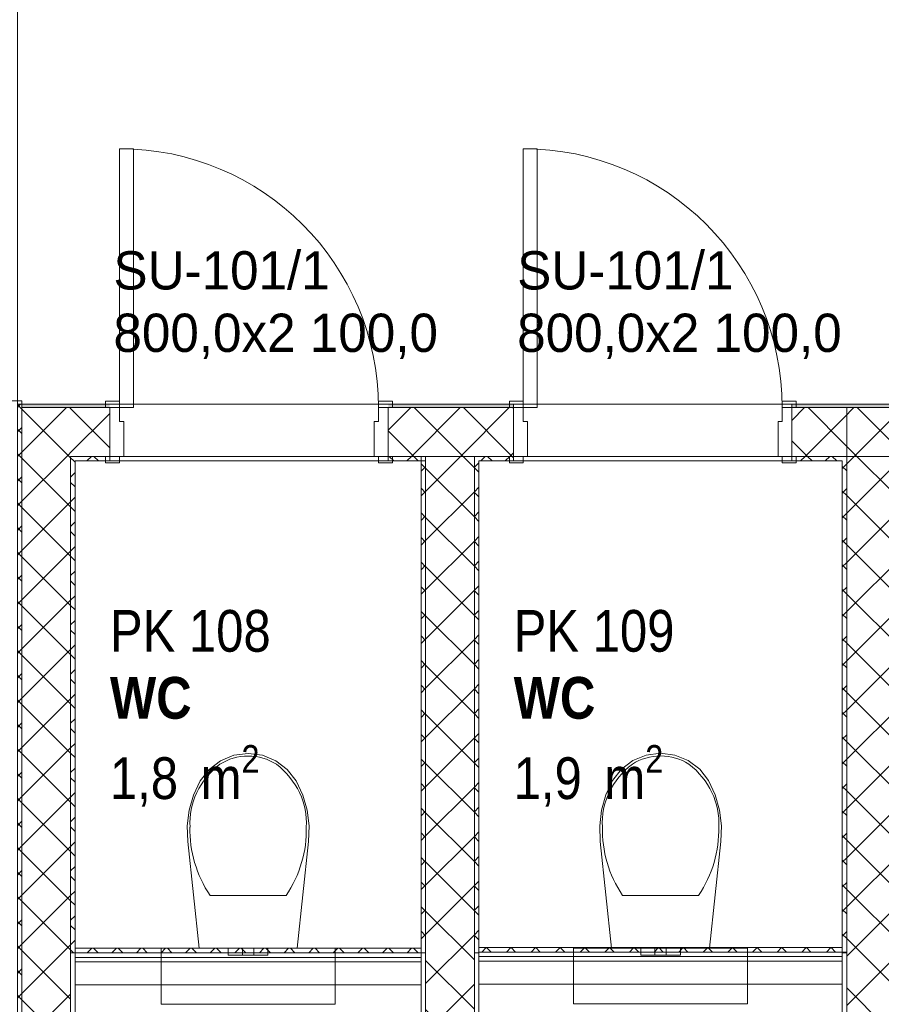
# Model space of a CAD drawing. Header units: millimetres. Extents: x 74467 to 235410, y -65 to 114857.
# Tile 183 of 256: x 123746 to 126222, y 68002 to 70831. Entities that reach past the tile are written whole.
import ezdxf
from ezdxf.enums import TextEntityAlignment as Align

# ---------------------------------------------------------------- set-up
doc = ezdxf.new("R2010")
doc.units = ezdxf.units.MM
doc.header["$MEASUREMENT"] = 0
doc.linetypes.add('Wipeout_Contour', pattern=[1000, 0, -1000])
for name, color, linetype in [('1235 Vahelaed.AR', 7, 'Continuous'), ('1311 Siseseinad.AR', 7, 'Continuous'), ('1326 Seinapinnad.SA', 7, 'Continuous'), ('1336 Sanitaartehnika.SA', 7, 'Continuous'), ('9350 Netopind.AR', 7, 'Continuous'), ('Ruumi tekst', 7, 'Continuous'), ('Uks', 7, 'Continuous'), ('Ukse tähis', 7, 'Continuous')]:
    doc.layers.add(name, color=color, linetype=linetype)
doc.styles.add('GENERATED_STYLE_2', font='txt', dxfattribs={"width": 0.84})
doc.styles.add('GENERATED_STYLE_4', font='txt', dxfattribs={"width": 0.84})
pattern_1 = [(45, (0, 0), (-70.71068, 70.71068), []), (135, (0, 0), (70.71068, 70.71068), [])]
pattern_2 = [(225, (0, 0), (-35.355339, 35.355339), []), (315, (0, 0), (35.355339, 35.355339), [])]
pattern_3 = [(0, (0, 0), (0, 75), [0, -75])]
pattern_4 = [(135, (0, 0), (35.355339, 35.355339), []), (225, (0, 0), (-35.355339, 35.355339), [])]
pattern_5 = [(315, (0, 0), (35.355339, 35.355339), []), (45, (0, 0), (-35.355339, 35.355339), [])]

# ---------------------------------------------------------------- blocks, each defined once
blk = doc.blocks.new('Slab_3_1', base_point=(121939.6, 71235.9))
at = {"color": 254, "linetype": 'Wipeout_Contour', "lineweight": 0, "ltscale": 852887.361332}
blk.add_wipeout([(121939.6, 71235.9), (121462.1, 67838), (123892.6, 67793.4), (123892.6, 69575.9), (126312.6, 69575.9), (126312.6, 71235.9)], dxfattribs=at).dxf.layer = '1235 Vahelaed.AR'
at = {"layer": '1235 Vahelaed.AR', "color": 7, "linetype": 'Continuous', "lineweight": 13, "flags": 128}
blk.add_lwpolyline([(121939.6, 71235.9), (121462.1, 67838), (123892.6, 67793.4), (123892.6, 69575.9), (126312.6, 69575.9)], dxfattribs=at)
blk = doc.blocks.new('Slab_14_1', base_point=(123892.6, 69575.9))
at = {"color": 254, "linetype": 'Wipeout_Contour', "lineweight": 0, "ltscale": 570591.622445}
blk.add_wipeout([(123892.6, 69575.9), (123892.6, 67838), (126122.6, 67838), (126122.6, 69575.9)], dxfattribs=at).dxf.layer = '1235 Vahelaed.AR'
at = {"layer": '1235 Vahelaed.AR', "color": 7, "linetype": 'Continuous', "lineweight": 13, "flags": 128}
blk.add_lwpolyline([(123892.6, 69575.9), (123892.6, 67838), (126122.6, 67838), (126122.6, 69575.9)], close=True, dxfattribs=at)
blk = doc.blocks.new('Liikumisruum_RG 103_3_1', base_point=(96460.4, 94557))
at = {"layer": '9350 Netopind.AR', "color": 7, "linetype": 'Continuous', "lineweight": 13, "flags": 128}
blk.add_lwpolyline([(129702.6, 93185.9), (129702.6, 71235.9), (123739.6, 71235.9), (123739.6, 69725.9), (129705.6, 69725.9), (129705.6, 67676.8), (132092.6, 67651.1), (132092.6, 69545.9), (131292.6, 69545.9), (131292.6, 72785.9), (132092.6, 72785.9), (132092.6, 78875.9), (131292.6, 78875.9), (131292.6, 81535.9), (132092.6, 81535.9), (132092.6, 85125.9), (131292.6, 85125.9), (131292.6, 87785.9), (132092.6, 87785.9), (132092.6, 89925.9), (131292.6, 89925.9), (131292.6, 93195.9)], dxfattribs=at)
blk = doc.blocks.new('WC_PK 108_34_1', base_point=(123905.6, 69171.7))
at = {"layer": '9350 Netopind.AR', "color": 7, "linetype": 'Continuous', "lineweight": 13, "flags": 128}
blk.add_lwpolyline([(123905.6, 67784.1), (124899.6, 67762.1), (124899.6, 69562.9), (123905.6, 69562.9)], close=True, dxfattribs=at)
at = {"layer": 'Ruumi tekst', "color": 7, "lineweight": 13, "char_height": 120, "attachment_point": 1}
for s, insert, style in [('\\A1;{\\pql;\\pt0,4600;\\fArial|b0|i0|c0|p34;PK 108\\fArial|b0|i0|c0|p34;\\A1{\\H.66x;\\S^  ;}\\fArial|b0|i0|c0|p34;\\fArial|b0|i0|c0|p34;\\A1{\\H.66x;\\S^  ;}}', (124005.6, 69134.6), 'GENERATED_STYLE_4'), ('\\A1;{\\pql;\\pt0,500;\\fArial|b1|i0|c0|p34;WC\\fArial|b1|i0|c0|p34;\\A1{\\H.66x;\\S^  ;}\\fArial|b1|i0|c0|p34;\\fArial|b1|i0|c0|p34;\\A1{\\H.66x;\\S^  ;}}', (124005.6, 68942.1), 'GENERATED_STYLE_2'), ('\\A1;{\\pql;\\pt0,4600;\\fArial|b0|i0|c0|p34;1,8\\fArial|b0|i0|c0|p34;\\A1{\\H.66x;\\S^  ;}\\fArial|b0|i0|c0|p34; m\\fArial|b0|i0|c0|p34;\\A1{\\H.66x;\\S2^  ;}}', (124005.6, 68746.4), 'GENERATED_STYLE_4')]:
    blk.add_mtext(s, dxfattribs=dict(at, insert=insert, style=style))
blk = doc.blocks.new('WC_PK 109_36_1', base_point=(125065.6, 69171.7))
at = {"layer": '9350 Netopind.AR', "color": 7, "linetype": 'Continuous', "lineweight": 13, "flags": 128}
blk.add_lwpolyline([(125065.6, 67758.4), (126109.6, 67735.4), (126109.6, 69562.9), (125065.6, 69562.9)], close=True, dxfattribs=at)
at = {"layer": 'Ruumi tekst', "color": 7, "lineweight": 13, "char_height": 120, "attachment_point": 1}
for s, insert, style in [('\\A1;{\\pql;\\pt0,4600;\\fArial|b0|i0|c0|p34;PK 109\\fArial|b0|i0|c0|p34;\\A1{\\H.66x;\\S^  ;}\\fArial|b0|i0|c0|p34;\\fArial|b0|i0|c0|p34;\\A1{\\H.66x;\\S^  ;}}', (125165.6, 69134.6), 'GENERATED_STYLE_4'), ('\\A1;{\\pql;\\pt0,500;\\fArial|b1|i0|c0|p34;WC\\fArial|b1|i0|c0|p34;\\A1{\\H.66x;\\S^  ;}\\fArial|b1|i0|c0|p34;\\fArial|b1|i0|c0|p34;\\A1{\\H.66x;\\S^  ;}}', (125165.6, 68942.1), 'GENERATED_STYLE_2'), ('\\A1;{\\pql;\\pt0,4600;\\fArial|b0|i0|c0|p34;1,9\\fArial|b0|i0|c0|p34;\\A1{\\H.66x;\\S^  ;}\\fArial|b0|i0|c0|p34; m\\fArial|b0|i0|c0|p34;\\A1{\\H.66x;\\S2^  ;}}', (125165.6, 68746.4), 'GENERATED_STYLE_4')]:
    blk.add_mtext(s, dxfattribs=dict(at, insert=insert, style=style))
blk = doc.blocks.new('Opening_14_1')
at = {"layer": '1311 Siseseinad.AR', "color": 7, "linetype": 'Continuous', "lineweight": 13, "flags": 128}
for points in [[(125965.1, 69725.9), (125165.1, 69725.9)], [(125165.1, 69715.9), (125165.1, 69575.9)], [(125965.1, 69575.9), (125965.1, 69715.9)], [(125165.1, 69562.9), (125965.1, 69562.9)]]:
    blk.add_lwpolyline(points, dxfattribs=at)
at = {"layer": '1311 Siseseinad.AR', "color": 7, "linetype": 'Continuous', "lineweight": 15, "flags": 128}
for points in [[(125165.1, 69725.9), (125165.1, 69715.9)], [(125965.1, 69715.9), (125965.1, 69725.9)], [(125165.1, 69575.9), (125165.1, 69562.9)], [(125965.1, 69562.9), (125965.1, 69575.9)]]:
    blk.add_lwpolyline(points, dxfattribs=at)
blk = doc.blocks.new('Opening_24_1')
at = {"layer": '1311 Siseseinad.AR', "color": 7, "linetype": 'Continuous', "lineweight": 13, "flags": 128}
for points in [[(124005.1, 69715.9), (124005.1, 69575.9)], [(124805.1, 69575.9), (124805.1, 69715.9)], [(124005.1, 69562.9), (124805.1, 69562.9)]]:
    blk.add_lwpolyline(points, dxfattribs=at)
at = {"layer": '1311 Siseseinad.AR', "color": 7, "linetype": 'Continuous', "lineweight": 15, "flags": 128}
for points in [[(124005.1, 69575.9), (124005.1, 69562.9)], [(124805.1, 69562.9), (124805.1, 69575.9)]]:
    blk.add_lwpolyline(points, dxfattribs=at)
blk = doc.blocks.new('Door 24_4')
at = {"layer": 'Uks', "color": 7, "linetype": 'Continuous', "lineweight": 13}
for p, q in [((332, 0), (332, 744)), ((332, 744), (372, 744)), ((372, 744), (372, 0)), ((-372, 19), (-412, 19)), ((-412, 19), (-412, 0)), ((-412, 0), (-372, 0)), ((-400, -140), (-400, 0)), ((-400, -140), (-400, 0)), ((-372, 0), (-372, 19)), ((372, 0), (332, 0)), ((412, 19), (372, 19)), ((372, 19), (372, 0)), ((372, 0), (412, 0)), ((400, -140), (400, 0)), ((400, -140), (400, 0)), ((412, 0), (412, 19)), ((-372, -140), (-412, -140)), ((-412, -140), (-412, -159)), ((-372, -159), (-372, -140)), ((412, -140), (372, -140)), ((372, -140), (372, -159)), ((412, -159), (412, -140)), ((-412, -159), (-372, -159)), ((372, -159), (412, -159))]:
    blk.add_line(p, q, dxfattribs=at)
at = {"layer": 'Uks', "color": 7, "linetype": 'Continuous', "lineweight": 15}
for p, q in [((-400, 0), (-412, 0)), ((-400, 0), (-412, 0)), ((-372, 0), (-400, 0)), ((-400, 0), (-400, -140)), ((-372, -40), (-372, 0)), ((400, 0), (372, 0)), ((372, 0), (372, -40)), ((400, -140), (400, 0)), ((400, 0), (412, 0)), ((400, 0), (412, 0)), ((-360, -40), (-372, -40)), ((-360, -140), (-360, -40)), ((372, -40), (360, -40)), ((360, -40), (360, -140)), ((-400, -140), (-412, -140)), ((-400, -140), (-412, -140)), ((-400, -140), (-360, -140)), ((360, -140), (400, -140)), ((400, -140), (412, -140)), ((400, -140), (412, -140))]:
    blk.add_line(p, q, dxfattribs=at)
at = {"layer": 'Uks', "color": 7, "linetype": 'Continuous', "lineweight": 13}
blk.add_arc((372, 0), 744, 90, 180, dxfattribs=at)
blk = doc.blocks.new('Door Stamp 24')
at = {"layer": 'Ukse tähis', "color": 7, "lineweight": 13, "style": 'GENERATED_STYLE_2'}
for tag, p in [('AC_WIDO_ID', (-460.3, -326.6)), ('AC_TextStyle_4', (-460.3, -506))]:
    blk.add_attdef(tag, text='', height=110, dxfattribs=at).set_placement(p, align=Align.TOP_LEFT)
blk = doc.blocks.new('Wall_43_1', base_point=(123892.6, 69575.9))
at = {"layer": '1311 Siseseinad.AR', "linetype": 'Continuous', "lineweight": 13, "true_color": 0x50504f}
h = blk.add_hatch(dxfattribs=at)
h.set_pattern_fill('Plokk_õõnesbetoon_0001', color=251, style=0, pattern_type=2)
h.set_pattern_definition(pattern_1)
h.paths.add_polyline_path([(123892.6, 69575.9), (123752.6, 69715.9), (123752.6, 69575.9)])
h = blk.add_hatch(dxfattribs=at)
h.set_pattern_fill('Plokk_õõnesbetoon_0001', color=251, style=0, pattern_type=2)
h.set_pattern_definition(pattern_1)
h.paths.add_polyline_path([(123892.6, 69715.9), (123752.6, 69715.9), (123892.6, 69575.9)])
h = blk.add_hatch(dxfattribs=at)
h.set_pattern_fill('Plokk_õõnesbetoon_0001', color=251, style=0, pattern_type=2)
h.set_pattern_definition(pattern_1)
h.paths.add_polyline_path([(123892.6, 69715.9), (123892.6, 69575.9), (124005.1, 69575.9), (124005.1, 69715.9)])
h = blk.add_hatch(dxfattribs=at)
h.set_pattern_fill('Plokk_õõnesbetoon_0001', color=251, style=0, pattern_type=2)
h.set_pattern_definition(pattern_1)
h.paths.add_polyline_path([(125165.1, 69715.9), (124805.1, 69715.9), (124805.1, 69575.9), (125165.1, 69575.9)])
h = blk.add_hatch(dxfattribs=at)
h.set_pattern_fill('Plokk_õõnesbetoon_0001', color=251, style=0, pattern_type=2)
h.set_pattern_definition(pattern_1)
h.paths.add_polyline_path([(126122.6, 69715.9), (125965.1, 69715.9), (125965.1, 69575.9), (126122.6, 69575.9)])
at = {"layer": '1311 Siseseinad.AR', "color": 7, "linetype": 'Continuous', "lineweight": 15}
for p, q in [((124005.1, 69715.9), (123993.1, 69715.9)), ((124805.1, 69715.9), (124817.1, 69715.9)), ((125165.1, 69715.9), (125153.1, 69715.9)), ((125965.1, 69715.9), (125977.1, 69715.9)), ((124005.1, 69575.9), (123993.1, 69575.9)), ((124805.1, 69575.9), (124817.1, 69575.9)), ((125165.1, 69575.9), (125153.1, 69575.9)), ((125965.1, 69575.9), (125977.1, 69575.9))]:
    blk.add_line(p, q, dxfattribs=at)
at = {"layer": '1311 Siseseinad.AR', "color": 7, "linetype": 'Continuous', "lineweight": 13, "flags": 128}
for points in [[(123752.6, 69715.9), (123752.6, 69575.9)], [(126122.6, 69575.9), (126122.6, 69715.9)]]:
    blk.add_lwpolyline(points, dxfattribs=at)
at = {"layer": '1311 Siseseinad.AR', "color": 7, "linetype": 'Continuous', "lineweight": 15, "flags": 128}
for points in [[(124005.1, 69715.9), (123752.6, 69715.9)], [(125165.1, 69715.9), (124805.1, 69715.9)], [(126122.6, 69715.9), (125965.1, 69715.9)], [(123892.6, 69575.9), (124005.1, 69575.9)], [(124805.1, 69575.9), (124912.6, 69575.9)], [(125052.6, 69575.9), (125165.1, 69575.9)], [(125965.1, 69575.9), (126122.6, 69575.9)]]:
    blk.add_lwpolyline(points, dxfattribs=at)
at = {"layer": 'Uks', "color": 7, "linetype": 'Continuous', "lineweight": 13, "xscale": -1, "zscale": 1000}
for p in [(124405.1, 69715.9), (125565.1, 69715.9)]:
    blk.add_blockref('Door 24_4', p, dxfattribs=at)
at = {"layer": 'Ukse tähis', "color": 7, "lineweight": 13}
ref = blk.add_blockref('Door Stamp 24', (124405.1, 69715.9), dxfattribs=at)
ref.add_attrib('AC_TextStyle_4', '800,0x2\xa0100,0', dxfattribs={"color": 7, "lineweight": 13, "height": 110, "style": 'GENERATED_STYLE_2'}).set_placement((124015.6, 69986), align=Align.TOP_LEFT)
ref.add_attrib('AC_WIDO_ID', 'SU-101/1', dxfattribs={"color": 7, "lineweight": 13, "height": 110, "style": 'GENERATED_STYLE_2'}).set_placement((124015.6, 70165.4), align=Align.TOP_LEFT)
ref = blk.add_blockref('Door Stamp 24', (125565.1, 69715.9), dxfattribs=at)
ref.add_attrib('AC_TextStyle_4', '800,0x2\xa0100,0', dxfattribs={"color": 7, "lineweight": 13, "height": 110, "style": 'GENERATED_STYLE_2'}).set_placement((125175.6, 69986), align=Align.TOP_LEFT)
ref.add_attrib('AC_WIDO_ID', 'SU-101/1', dxfattribs={"color": 7, "lineweight": 13, "height": 110, "style": 'GENERATED_STYLE_2'}).set_placement((125175.6, 70165.4), align=Align.TOP_LEFT)
blk = doc.blocks.new('Wall_79_1', base_point=(123892.6, 69575.9))
at = {"layer": '1311 Siseseinad.AR', "linetype": 'Continuous', "lineweight": 13, "true_color": 0x50504f}
h = blk.add_hatch(dxfattribs=at)
h.set_pattern_fill('Plokk_õõnesbetoon_0001', color=251, style=0, pattern_type=2)
h.set_pattern_definition(pattern_1)
h.paths.add_polyline_path([(123752.6, 69575.9), (123752.6, 67787.4), (123892.6, 67784.3), (123892.6, 69575.9)])
at = {"layer": '1311 Siseseinad.AR', "color": 7, "linetype": 'Continuous', "lineweight": 15, "flags": 128}
for points in [[(123752.6, 69575.9), (123752.6, 67787.4)], [(123892.6, 67784.3), (123892.6, 69575.9)]]:
    blk.add_lwpolyline(points, dxfattribs=at)
blk = doc.blocks.new('Wall_80_1', base_point=(124912.6, 69575.9))
at = {"layer": '1311 Siseseinad.AR', "linetype": 'Continuous', "lineweight": 13, "true_color": 0x50504f}
h = blk.add_hatch(dxfattribs=at)
h.set_pattern_fill('Plokk_õõnesbetoon_0001', color=251, style=0, pattern_type=2)
h.set_pattern_definition(pattern_1)
h.paths.add_polyline_path([(124912.6, 69575.9), (124912.6, 67761.8), (125052.6, 67758.7), (125052.6, 69575.9)])
at = {"layer": '1311 Siseseinad.AR', "color": 7, "linetype": 'Continuous', "lineweight": 15, "flags": 128}
for points in [[(124912.6, 69575.9), (124912.6, 67761.8)], [(125052.6, 67758.7), (125052.6, 69575.9)]]:
    blk.add_lwpolyline(points, dxfattribs=at)
blk = doc.blocks.new('Wall_279_1', base_point=(123892.6, 68162.5))
at = {"layer": '1326 Seinapinnad.SA', "linetype": 'Continuous', "lineweight": 13}
h = blk.add_hatch(dxfattribs=at)
h.set_pattern_fill('Grid_5x5_Diagonaal_0001', color=230, style=0, pattern_type=2)
h.set_pattern_definition(pattern_2)
h.paths.add_polyline_path([(124899.6, 68162.5), (123905.6, 68162.5), (123905.6, 68149.5), (124899.6, 68149.5)])
at = {"layer": '1326 Seinapinnad.SA', "linetype": 'Continuous', "lineweight": 13, "true_color": 0x8c8d8c}
h = blk.add_hatch(dxfattribs=at)
h.set_pattern_fill('Kips_0001', color=252, style=0, pattern_type=2)
h.set_pattern_definition(pattern_3)
h.paths.add_polyline_path([(124899.6, 68149.5), (123905.6, 68149.5), (123905.6, 68136.5), (124899.6, 68136.5)])
h = blk.add_hatch(dxfattribs=at)
h.set_pattern_fill('Kips_0001', color=252, style=0, pattern_type=2)
h.set_pattern_definition(pattern_3)
h.paths.add_polyline_path([(124899.6, 68136.5), (123905.6, 68136.5), (123905.6, 68123.5), (124899.6, 68123.5)])
at = {"layer": '1326 Seinapinnad.SA', "color": 7, "linetype": 'Continuous', "lineweight": 15}
for p, q in [((124899.6, 68149.5), (123905.6, 68149.5)), ((124899.6, 68136.5), (123905.6, 68136.5)), ((124899.6, 68123.5), (123905.6, 68123.5))]:
    blk.add_line(p, q, dxfattribs=at)
at = {"layer": '1326 Seinapinnad.SA', "color": 7, "linetype": 'Continuous', "lineweight": 15, "flags": 128}
for points in [[(124899.6, 68162.5), (123905.6, 68162.5)], [(123905.6, 68057.5), (124899.6, 68057.5)]]:
    blk.add_lwpolyline(points, dxfattribs=at)
at = {"layer": '1326 Seinapinnad.SA', "color": 7, "linetype": 'Continuous', "lineweight": 13, "flags": 128}
for points in [[(123905.6, 68149.5), (123905.6, 68057.5)], [(124899.6, 68149.5), (124899.6, 68057.5)]]:
    blk.add_lwpolyline(points, dxfattribs=at)
blk = doc.blocks.new('Wall_280_1', base_point=(124912.6, 68149.5))
at = {"layer": '1326 Seinapinnad.SA', "linetype": 'Continuous', "lineweight": 13}
h = blk.add_hatch(dxfattribs=at)
h.set_pattern_fill('Grid_5x5_Diagonaal_0001', color=230, style=0, pattern_type=2)
h.set_pattern_definition(pattern_4)
h.paths.add_polyline_path([(124912.6, 68162.5), (124912.6, 69575.4), (124899.6, 69575.4), (124899.6, 68162.5)])
h = blk.add_hatch(dxfattribs=at)
h.set_pattern_fill('Grid_5x5_Diagonaal_0001', color=230, style=0, pattern_type=2)
h.set_pattern_definition(pattern_4)
h.paths.add_polyline_path([(124899.6, 68162.5), (124899.6, 68149.5), (124912.6, 68149.5), (124912.6, 68162.5)])
at = {"layer": '1326 Seinapinnad.SA', "color": 7, "linetype": 'Continuous', "lineweight": 15, "flags": 128}
for points in [[(124912.6, 69575.4), (124899.6, 69575.4)], [(124899.6, 69575.4), (124899.6, 68162.5)], [(124912.6, 68149.5), (124912.6, 69575.4)], [(124899.6, 68149.5), (124912.6, 68149.5)]]:
    blk.add_lwpolyline(points, dxfattribs=at)
blk = doc.blocks.new('Wall_281_1', base_point=(124912.6, 69575.9))
at = {"layer": '1326 Seinapinnad.SA', "linetype": 'Continuous', "lineweight": 13}
h = blk.add_hatch(dxfattribs=at)
h.set_pattern_fill('Grid_5x5_Diagonaal_0001', color=230, style=0, pattern_type=2)
h.set_pattern_definition(pattern_2)
h.paths.add_polyline_path([(123905.6, 69562.9), (123892.6, 69575.9), (123892.6, 69562.9)])
h = blk.add_hatch(dxfattribs=at)
h.set_pattern_fill('Grid_5x5_Diagonaal_0001', color=230, style=0, pattern_type=2)
h.set_pattern_definition(pattern_2)
h.paths.add_polyline_path([(123905.6, 69575.9), (123892.6, 69575.9), (123905.6, 69562.9)])
h = blk.add_hatch(dxfattribs=at)
h.set_pattern_fill('Grid_5x5_Diagonaal_0001', color=230, style=0, pattern_type=2)
h.set_pattern_definition(pattern_2)
h.paths.add_polyline_path([(123905.6, 69562.9), (124005.1, 69562.9), (124005.1, 69575.9), (123905.6, 69575.9)])
h = blk.add_hatch(dxfattribs=at)
h.set_pattern_fill('Grid_5x5_Diagonaal_0001', color=230, style=0, pattern_type=2)
h.set_pattern_definition(pattern_2)
h.paths.add_polyline_path([(124805.1, 69575.9), (124805.1, 69562.9), (124912.6, 69562.9), (124912.6, 69575.9)])
at = {"layer": '1326 Seinapinnad.SA', "color": 7, "linetype": 'Continuous', "lineweight": 15, "flags": 128}
for points in [[(123892.6, 69575.9), (123892.6, 69562.9)], [(124005.1, 69575.9), (123892.6, 69575.9)], [(123905.6, 69562.9), (124005.1, 69562.9)], [(124912.6, 69575.9), (124805.1, 69575.9)], [(124805.1, 69562.9), (124912.6, 69562.9)], [(124912.6, 69575.9), (124912.6, 69562.9)]]:
    blk.add_lwpolyline(points, dxfattribs=at)
blk = doc.blocks.new('Wall_282_1', base_point=(123892.6, 69575.9))
at = {"layer": '1326 Seinapinnad.SA', "linetype": 'Continuous', "lineweight": 13}
h = blk.add_hatch(dxfattribs=at)
h.set_pattern_fill('Grid_5x5_Diagonaal_0001', color=230, style=0, pattern_type=2)
h.set_pattern_definition(pattern_5)
h.paths.add_polyline_path([(123905.6, 68162.5), (123905.6, 69562.9), (123892.6, 69562.9), (123892.6, 68162.5)])
h = blk.add_hatch(dxfattribs=at)
h.set_pattern_fill('Grid_5x5_Diagonaal_0001', color=230, style=0, pattern_type=2)
h.set_pattern_definition(pattern_5)
h.paths.add_polyline_path([(123905.6, 68149.5), (123905.6, 68162.5), (123892.6, 68162.5), (123892.6, 68149.5)])
at = {"layer": '1326 Seinapinnad.SA', "color": 7, "linetype": 'Continuous', "lineweight": 15, "flags": 128}
for points in [[(123892.6, 69562.9), (123892.6, 68149.5)], [(123905.6, 68162.5), (123905.6, 69562.9)], [(123892.6, 68149.5), (123905.6, 68149.5)]]:
    blk.add_lwpolyline(points, dxfattribs=at)
blk = doc.blocks.new('Wall_283_1', base_point=(125052.6, 68164.9))
at = {"layer": '1326 Seinapinnad.SA', "linetype": 'Continuous', "lineweight": 13}
h = blk.add_hatch(dxfattribs=at)
h.set_pattern_fill('Grid_5x5_Diagonaal_0001', color=230, style=0, pattern_type=2)
h.set_pattern_definition(pattern_2)
h.paths.add_polyline_path([(126109.6, 68164.9), (125065.6, 68164.9), (125065.6, 68151.9), (126109.6, 68151.9)])
at = {"layer": '1326 Seinapinnad.SA', "linetype": 'Continuous', "lineweight": 13, "true_color": 0x8c8d8c}
h = blk.add_hatch(dxfattribs=at)
h.set_pattern_fill('Kips_0001', color=252, style=0, pattern_type=2)
h.set_pattern_definition(pattern_3)
h.paths.add_polyline_path([(126109.6, 68151.9), (125065.6, 68151.9), (125065.6, 68138.9), (126109.6, 68138.9)])
h = blk.add_hatch(dxfattribs=at)
h.set_pattern_fill('Kips_0001', color=252, style=0, pattern_type=2)
h.set_pattern_definition(pattern_3)
h.paths.add_polyline_path([(126109.6, 68151.9), (126109.6, 68149.9), (126122.6, 68149.9), (126122.6, 68151.9)])
h = blk.add_hatch(dxfattribs=at)
h.set_pattern_fill('Kips_0001', color=252, style=0, pattern_type=2)
h.set_pattern_definition(pattern_3)
h.paths.add_polyline_path([(126109.6, 68138.9), (125065.6, 68138.9), (125065.6, 68125.9), (126109.6, 68125.9)])
at = {"layer": '1326 Seinapinnad.SA', "color": 7, "linetype": 'Continuous', "lineweight": 15}
for p, q in [((126109.6, 68151.9), (125065.6, 68151.9)), ((126122.6, 68151.9), (126109.6, 68151.9)), ((126122.6, 68149.9), (126122.6, 68151.9)), ((126109.6, 68138.9), (125065.6, 68138.9)), ((126109.6, 68125.9), (125065.6, 68125.9))]:
    blk.add_line(p, q, dxfattribs=at)
at = {"layer": '1326 Seinapinnad.SA', "color": 7, "linetype": 'Continuous', "lineweight": 15, "flags": 128}
for points in [[(126109.6, 68164.9), (125065.6, 68164.9)], [(125065.6, 68059.9), (126109.6, 68059.9)]]:
    blk.add_lwpolyline(points, dxfattribs=at)
at = {"layer": '1326 Seinapinnad.SA', "color": 7, "linetype": 'Continuous', "lineweight": 13, "flags": 128}
for points in [[(125065.6, 68149.9), (125065.6, 68059.9)], [(126109.6, 68149.9), (126109.6, 68059.9)]]:
    blk.add_lwpolyline(points, dxfattribs=at)
blk = doc.blocks.new('Wall_284_1', base_point=(126122.6, 68149.9))
at = {"layer": '1326 Seinapinnad.SA', "linetype": 'Continuous', "lineweight": 13}
h = blk.add_hatch(dxfattribs=at)
h.set_pattern_fill('Grid_5x5_Diagonaal_0001', color=230, style=0, pattern_type=2)
h.set_pattern_definition(pattern_4)
h.paths.add_polyline_path([(126109.6, 69575.9), (126109.6, 69562.9), (126122.6, 69575.9)])
h = blk.add_hatch(dxfattribs=at)
h.set_pattern_fill('Grid_5x5_Diagonaal_0001', color=230, style=0, pattern_type=2)
h.set_pattern_definition(pattern_4)
h.paths.add_polyline_path([(126122.6, 69575.9), (126109.6, 69562.9), (126122.6, 69562.9)])
h = blk.add_hatch(dxfattribs=at)
h.set_pattern_fill('Grid_5x5_Diagonaal_0001', color=230, style=0, pattern_type=2)
h.set_pattern_definition(pattern_4)
h.paths.add_polyline_path([(126109.6, 69562.9), (126109.6, 68164.9), (126122.6, 68164.9), (126122.6, 69562.9)])
h = blk.add_hatch(dxfattribs=at)
h.set_pattern_fill('Grid_5x5_Diagonaal_0001', color=230, style=0, pattern_type=2)
h.set_pattern_definition(pattern_4)
h.paths.add_polyline_path([(126109.6, 68164.9), (126109.6, 68151.9), (126122.6, 68151.9), (126122.6, 68164.9)])
at = {"layer": '1326 Seinapinnad.SA', "color": 7, "linetype": 'Continuous', "lineweight": 15}
blk.add_line((126122.6, 68151.9), (126109.6, 68151.9), dxfattribs=at)
at = {"layer": '1326 Seinapinnad.SA', "color": 7, "linetype": 'Continuous', "lineweight": 15, "flags": 128}
for points in [[(126122.6, 69575.9), (126109.6, 69575.9)], [(126109.6, 69562.9), (126109.6, 68164.9)], [(126122.6, 68149.9), (126122.6, 69575.9)], [(126122.6, 68149.9), (126109.6, 68149.9)]]:
    blk.add_lwpolyline(points, dxfattribs=at)
blk = doc.blocks.new('Wall_285_1', base_point=(126122.6, 69575.9))
at = {"layer": '1326 Seinapinnad.SA', "linetype": 'Continuous', "lineweight": 13}
h = blk.add_hatch(dxfattribs=at)
h.set_pattern_fill('Grid_5x5_Diagonaal_0001', color=230, style=0, pattern_type=2)
h.set_pattern_definition(pattern_2)
h.paths.add_polyline_path([(125065.6, 69562.9), (125052.6, 69575.9), (125052.6, 69562.9)])
h = blk.add_hatch(dxfattribs=at)
h.set_pattern_fill('Grid_5x5_Diagonaal_0001', color=230, style=0, pattern_type=2)
h.set_pattern_definition(pattern_2)
h.paths.add_polyline_path([(125065.6, 69575.9), (125052.6, 69575.9), (125065.6, 69562.9)])
h = blk.add_hatch(dxfattribs=at)
h.set_pattern_fill('Grid_5x5_Diagonaal_0001', color=230, style=0, pattern_type=2)
h.set_pattern_definition(pattern_2)
h.paths.add_polyline_path([(125065.6, 69562.9), (125165.1, 69562.9), (125165.1, 69575.9), (125065.6, 69575.9)])
h = blk.add_hatch(dxfattribs=at)
h.set_pattern_fill('Grid_5x5_Diagonaal_0001', color=230, style=0, pattern_type=2)
h.set_pattern_definition(pattern_2)
h.paths.add_polyline_path([(125965.1, 69575.9), (125965.1, 69562.9), (126109.6, 69562.9), (126109.6, 69575.9)])
at = {"layer": '1326 Seinapinnad.SA', "color": 7, "linetype": 'Continuous', "lineweight": 15, "flags": 128}
for points in [[(125052.6, 69575.9), (125052.6, 69562.9)], [(125165.1, 69575.9), (125052.6, 69575.9)], [(125065.6, 69562.9), (125165.1, 69562.9)], [(126109.6, 69575.9), (125965.1, 69575.9)], [(125965.1, 69562.9), (126109.6, 69562.9)]]:
    blk.add_lwpolyline(points, dxfattribs=at)
blk = doc.blocks.new('Wall_286_1', base_point=(125052.6, 69575.9))
at = {"layer": '1326 Seinapinnad.SA', "linetype": 'Continuous', "lineweight": 13}
h = blk.add_hatch(dxfattribs=at)
h.set_pattern_fill('Grid_5x5_Diagonaal_0001', color=230, style=0, pattern_type=2)
h.set_pattern_definition(pattern_5)
h.paths.add_polyline_path([(125065.6, 68164.9), (125065.6, 69562.9), (125052.6, 69562.9), (125052.6, 68164.9)])
h = blk.add_hatch(dxfattribs=at)
h.set_pattern_fill('Grid_5x5_Diagonaal_0001', color=230, style=0, pattern_type=2)
h.set_pattern_definition(pattern_5)
h.paths.add_polyline_path([(125065.6, 68151.9), (125065.6, 68164.9), (125052.6, 68164.9), (125052.6, 68151.9)])
h = blk.add_hatch(dxfattribs=at)
h.set_pattern_fill('Grid_5x5_Diagonaal_0001', color=230, style=0, pattern_type=2)
h.set_pattern_definition(pattern_5)
h.paths.add_polyline_path([(125052.6, 68151.9), (125052.6, 68149.9), (125065.6, 68149.9), (125065.6, 68151.9)])
at = {"layer": '1326 Seinapinnad.SA', "color": 7, "linetype": 'Continuous', "lineweight": 15, "flags": 128}
for points in [[(125052.6, 69562.9), (125052.6, 68149.9)], [(125065.6, 68164.9), (125065.6, 69562.9)], [(125052.6, 68149.9), (125065.6, 68149.9)]]:
    blk.add_lwpolyline(points, dxfattribs=at)
blk = doc.blocks.new('Wall_291_1', base_point=(123752.6, 69715.9))
at = {"layer": '1326 Seinapinnad.SA', "linetype": 'Continuous', "lineweight": 0, "true_color": 0xfefefe}
for points in [[(123752.6, 69725.9), (123752.6, 69715.9), (124005.1, 69715.9), (124005.1, 69725.9)], [(125165.1, 69725.9), (124805.1, 69725.9), (124805.1, 69715.9), (125165.1, 69715.9)], [(126702.6, 69725.9), (125965.1, 69725.9), (125965.1, 69715.9), (126702.6, 69715.9)]]:
    blk.add_hatch(color=7, dxfattribs=at).paths.add_polyline_path(points)
at = {"layer": '1326 Seinapinnad.SA', "color": 7, "linetype": 'Continuous', "lineweight": 15}
blk.add_line((123752.6, 69725.9), (123752.6, 69715.9), dxfattribs=at)
at = {"layer": '1326 Seinapinnad.SA', "color": 7, "linetype": 'Continuous', "lineweight": 15, "flags": 128}
for points in [[(124005.1, 69725.9), (123752.6, 69725.9)], [(123752.6, 69715.9), (124005.1, 69715.9)], [(125165.1, 69725.9), (124805.1, 69725.9)], [(124805.1, 69715.9), (125165.1, 69715.9)], [(126702.6, 69725.9), (125965.1, 69725.9)], [(125965.1, 69715.9), (126702.6, 69715.9)]]:
    blk.add_lwpolyline(points, dxfattribs=at)
blk = doc.blocks.new('Wall_293_1', base_point=(123752.6, 69715.9))
at = {"layer": '1326 Seinapinnad.SA', "linetype": 'Continuous', "lineweight": 13}
h = blk.add_hatch(dxfattribs=at)
h.set_pattern_fill('Grid_5x5_Diagonaal_0001', color=230, style=0, pattern_type=2)
h.set_pattern_definition(pattern_4)
h.paths.add_polyline_path([(123752.6, 69725.9), (123739.6, 69725.9), (123752.6, 69715.9)])
h = blk.add_hatch(dxfattribs=at)
h.set_pattern_fill('Grid_5x5_Diagonaal_0001', color=230, style=0, pattern_type=2)
h.set_pattern_definition(pattern_4)
h.paths.add_polyline_path([(123739.6, 69725.9), (123739.6, 67787.6), (123752.6, 67787.6), (123752.6, 69715.9)])
at = {"layer": '1326 Seinapinnad.SA', "color": 7, "linetype": 'Continuous', "lineweight": 15}
blk.add_line((123752.6, 69725.9), (123752.6, 69715.9), dxfattribs=at)
at = {"layer": '1326 Seinapinnad.SA', "color": 7, "linetype": 'Continuous', "lineweight": 15, "flags": 128}
for points in [[(123739.6, 69725.9), (123752.6, 69725.9)], [(123739.6, 69725.9), (123739.6, 67787.6)], [(123752.6, 67787.6), (123752.6, 69715.9)], [(123752.6, 67787.6), (123739.6, 67787.6)]]:
    blk.add_lwpolyline(points, dxfattribs=at)
blk = doc.blocks.new('Slab_369_1', base_point=(123252.6, 67796))
at = {"layer": '1336 Sanitaartehnika.SA', "color": 253, "linetype": 'Continuous', "lineweight": 13, "true_color": 0xa5a6a4, "flags": 128}
blk.add_lwpolyline([(123252.6, 67796), (123752.6, 67796), (123752.6, 68395.4), (123752.6, 69345.4), (123752.6, 69735.9), (123252.6, 69735.9)], close=True, dxfattribs=at)
for points in [[(123402.7, 69582.5, -1), (123602.7, 69582.5, -1)], [(123332.6, 68757.5), (123332.6, 69307.5, -0.414214), (123357.6, 69332.5), (123627.6, 69332.5, -0.414214), (123652.6, 69307.5), (123652.6, 68857.4), (123652.6, 68682.5), (123652.6, 68207.5, -0.414214), (123627.6, 68182.5), (123357.6, 68182.5, -0.414214), (123332.6, 68207.5)], [(123602.7, 67982.5, -1), (123402.7, 67982.5, -1)]]:
    blk.add_lwpolyline(points, format="xyb", close=True, dxfattribs=at)
blk = doc.blocks.new('WC 24[294]_1', base_point=(125587.6, 68162.9))
at = {"layer": '1336 Sanitaartehnika.SA', "color": 253, "linetype": 'Continuous', "lineweight": 13, "true_color": 0xa5a6a4}
for p, q in [((125478.7, 68314.3), (125587.6, 68314.3)), ((125587.6, 68314.3), (125696.6, 68314.3)), ((125837.6, 68162.9), (125337.6, 68162.9)), ((125337.6, 68162.9), (125337.6, 68002.9)), ((125547.3, 68162.9), (125530.6, 68162.9)), ((125530.6, 68162.9), (125530.6, 68142.9)), ((125571.6, 68162.9), (125547.3, 68162.9)), ((125576.3, 68162.9), (125571.6, 68162.9)), ((125571.6, 68162.9), (125571.6, 68142.9)), ((125587.6, 68162.9), (125576.3, 68162.9)), ((125599, 68162.9), (125587.6, 68162.9)), ((125603.6, 68162.9), (125599, 68162.9)), ((125603.6, 68162.9), (125603.6, 68142.9)), ((125627.9, 68162.9), (125603.6, 68162.9)), ((125644.6, 68162.9), (125627.9, 68162.9)), ((125644.6, 68162.9), (125644.6, 68142.9)), ((125837.6, 68162.9), (125837.6, 68002.9)), ((125547.3, 68142.9), (125530.6, 68142.9)), ((125571.6, 68142.9), (125547.3, 68142.9)), ((125576.3, 68142.9), (125571.6, 68142.9)), ((125587.6, 68142.9), (125576.3, 68142.9)), ((125599, 68142.9), (125587.6, 68142.9)), ((125603.6, 68142.9), (125599, 68142.9)), ((125627.9, 68142.9), (125603.6, 68142.9)), ((125644.6, 68142.9), (125627.9, 68142.9)), ((125837.6, 68002.9), (125337.6, 68002.9))]:
    blk.add_line(p, q, dxfattribs=at)
at = {"layer": '1336 Sanitaartehnika.SA', "color": 253, "linetype": 'Continuous', "lineweight": 13, "true_color": 0xa5a6a4, "flags": 128}
blk.add_lwpolyline([(125757.1, 68559.7), (125744.7, 68603.2), (125725.6, 68644.3), (125700, 68676.8), (125667, 68701.8), (125628.7, 68717.5), (125587.6, 68722.9), (125546.6, 68717.5), (125508.3, 68701.8), (125475.2, 68676.8), (125449.6, 68644.3), (125430.6, 68603.2), (125418.2, 68559.7), (125412.7, 68514.7), (125414.3, 68469.5), (125446.7, 68162.9), (125728.6, 68162.9), (125761, 68469.5), (125762.6, 68514.7)], close=True, dxfattribs=at)
at = {"layer": '1336 Sanitaartehnika.SA', "color": 253, "linetype": 'Continuous', "lineweight": 13, "true_color": 0xa5a6a4}
for centre, major_axis, start_param, end_param in [((125588.5, 68594.1), (138.5, 0), 1.576657, 2.203301), ((125586.8, 68594.1), (138.5, 0), 0.938292, 1.564936), ((125677.1, 68523.7), (256.9, 0), 2.296732, 3.19732), ((125498.2, 68523.7), (256.9, 0), 6.227454, 7.128043), ((125845.7, 68502.4), (425.3, 0), 3.117975, 3.670995), ((125329.5, 68502.4), (425.3, 0), 5.753781, 6.306801)]:
    blk.add_ellipse(centre, major_axis=major_axis, ratio=0.875546, start_param=start_param, end_param=end_param, dxfattribs=at)
blk = doc.blocks.new('WC 24[295]_1', base_point=(124402.6, 68162.5))
at = {"layer": '1336 Sanitaartehnika.SA', "color": 253, "linetype": 'Continuous', "lineweight": 13, "true_color": 0xa5a6a4}
for p, q in [((124293.7, 68314), (124402.6, 68314)), ((124402.6, 68314), (124511.6, 68314)), ((124652.6, 68162.5), (124152.6, 68162.5)), ((124152.6, 68162.5), (124152.6, 68002.5)), ((124362.3, 68162.5), (124345.6, 68162.5)), ((124345.6, 68162.5), (124345.6, 68142.5)), ((124386.6, 68162.5), (124362.3, 68162.5)), ((124391.3, 68162.5), (124386.6, 68162.5)), ((124386.6, 68162.5), (124386.6, 68142.5)), ((124402.6, 68162.5), (124391.3, 68162.5)), ((124414, 68162.5), (124402.6, 68162.5)), ((124418.6, 68162.5), (124414, 68162.5)), ((124418.6, 68162.5), (124418.6, 68142.5)), ((124442.9, 68162.5), (124418.6, 68162.5)), ((124459.6, 68162.5), (124442.9, 68162.5)), ((124459.6, 68162.5), (124459.6, 68142.5)), ((124652.6, 68162.5), (124652.6, 68002.5)), ((124362.3, 68142.5), (124345.6, 68142.5)), ((124386.6, 68142.5), (124362.3, 68142.5)), ((124391.3, 68142.5), (124386.6, 68142.5)), ((124402.6, 68142.5), (124391.3, 68142.5)), ((124414, 68142.5), (124402.6, 68142.5)), ((124418.6, 68142.5), (124414, 68142.5)), ((124442.9, 68142.5), (124418.6, 68142.5)), ((124459.6, 68142.5), (124442.9, 68142.5)), ((124652.6, 68002.5), (124152.6, 68002.5))]:
    blk.add_line(p, q, dxfattribs=at)
at = {"layer": '1336 Sanitaartehnika.SA', "color": 253, "linetype": 'Continuous', "lineweight": 13, "true_color": 0xa5a6a4, "flags": 128}
blk.add_lwpolyline([(124572.1, 68559.3), (124559.7, 68602.8), (124540.6, 68643.9), (124515, 68676.4), (124482, 68701.4), (124443.7, 68717.1), (124402.6, 68722.5), (124361.6, 68717.1), (124323.3, 68701.4), (124290.2, 68676.4), (124264.6, 68643.9), (124245.6, 68602.8), (124233.2, 68559.3), (124227.7, 68514.4), (124229.3, 68469.1), (124261.7, 68162.5), (124543.6, 68162.5), (124576, 68469.1), (124577.6, 68514.4)], close=True, dxfattribs=at)
at = {"layer": '1336 Sanitaartehnika.SA', "color": 253, "linetype": 'Continuous', "lineweight": 13, "true_color": 0xa5a6a4}
for centre, major_axis, start_param, end_param in [((124403.5, 68593.7), (138.5, 0), 1.576657, 2.203301), ((124401.8, 68593.7), (138.5, 0), 0.938292, 1.564936), ((124492.1, 68523.3), (256.9, 0), 2.296732, 3.19732), ((124313.2, 68523.3), (256.9, 0), 6.227454, 7.128043), ((124660.7, 68502), (425.3, 0), 3.117975, 3.670995), ((124144.5, 68502), (425.3, 0), 5.753781, 6.306801)]:
    blk.add_ellipse(centre, major_axis=major_axis, ratio=0.875546, start_param=start_param, end_param=end_param, dxfattribs=at)
blk = doc.blocks.new('Wall_917_1', base_point=(126312.6, 67730.9))
at = {"layer": '1311 Siseseinad.AR', "linetype": 'Continuous', "lineweight": 13, "true_color": 0x50504f}
h = blk.add_hatch(dxfattribs=at)
h.set_pattern_fill('Plokk_õõnesbetoon_0001', color=251, style=0, pattern_type=2)
h.set_pattern_definition(pattern_1)
h.paths.add_polyline_path([(126312.6, 69715.9), (126122.6, 69715.9), (126312.6, 69575.9)])
h = blk.add_hatch(dxfattribs=at)
h.set_pattern_fill('Plokk_õõnesbetoon_0001', color=251, style=0, pattern_type=2)
h.set_pattern_definition(pattern_1)
h.paths.add_polyline_path([(126312.6, 67730.9), (126312.6, 69575.9), (126122.6, 69715.9), (126122.6, 67735.1)])
at = {"layer": '1311 Siseseinad.AR', "color": 7, "linetype": 'Continuous', "lineweight": 15}
blk.add_line((126312.6, 69715.9), (126312.6, 69575.9), dxfattribs=at)
at = {"layer": '1311 Siseseinad.AR', "color": 7, "linetype": 'Continuous', "lineweight": 13, "flags": 128}
blk.add_lwpolyline([(126122.6, 69715.9), (126312.6, 69715.9)], dxfattribs=at)
at = {"layer": '1311 Siseseinad.AR', "color": 7, "linetype": 'Continuous', "lineweight": 15, "flags": 128}
for points in [[(126122.6, 69715.9), (126122.6, 67735.1)], [(126312.6, 67730.9), (126312.6, 69575.9)]]:
    blk.add_lwpolyline(points, dxfattribs=at)

msp = doc.modelspace()

# ---------------------------------------------------------------- block references
at = {"layer": '1235 Vahelaed.AR', "color": 7, "linetype": 'Continuous', "lineweight": 13}
msp.add_blockref('Slab_3_1', (121939.6, 71235.9), dxfattribs=at)

# ---------------------------------------------------------------- next in the draw order: block references
msp.add_blockref('Slab_14_1', (123892.6, 69575.9), dxfattribs=at)
at = {"layer": '1326 Seinapinnad.SA', "color": 7, "lineweight": 15}
for name in ['Wall_293_1', 'Wall_291_1']:
    msp.add_blockref(name, (123752.6, 69715.9), dxfattribs=at)
at = {"layer": '1336 Sanitaartehnika.SA', "color": 253, "linetype": 'Continuous', "lineweight": 13, "true_color": 0xa5a6a4}
msp.add_blockref('Slab_369_1', (123252.6, 67796), dxfattribs=at)

# ---------------------------------------------------------------- next in the draw order: linework, layer by layer
at = {"layer": '9350 Netopind.AR', "color": 7, "linetype": 'Continuous', "lineweight": 0, "true_color": 0xfaefc5, "flags": 128}
msp.add_lwpolyline([(129702.6, 93185.9), (129702.6, 71235.9), (123739.6, 71235.9), (123739.6, 69725.9), (129705.6, 69725.9), (129705.6, 67676.8), (132092.6, 67651.1), (132092.6, 69545.9), (131292.6, 69545.9), (131292.6, 72785.9), (132092.6, 72785.9), (132092.6, 78875.9), (131292.6, 78875.9), (131292.6, 81535.9), (132092.6, 81535.9), (132092.6, 85125.9), (131292.6, 85125.9), (131292.6, 87785.9), (132092.6, 87785.9), (132092.6, 89925.9), (131292.6, 89925.9), (131292.6, 93195.9)], dxfattribs=at)
at = {"layer": '9350 Netopind.AR', "color": 153, "linetype": 'Continuous', "lineweight": 0, "true_color": 0x7da59c, "flags": 128}
for points in [[(123905.6, 67784.1), (124899.6, 67762.1), (124899.6, 69562.9), (123905.6, 69562.9)], [(125065.6, 67758.4), (126109.6, 67735.4), (126109.6, 69562.9), (125065.6, 69562.9)]]:
    msp.add_lwpolyline(points, close=True, dxfattribs=at)

# ---------------------------------------------------------------- next in the draw order: block references
at = {"layer": '1311 Siseseinad.AR', "color": 7, "lineweight": 15}
for name, p in [('Wall_43_1', (123892.6, 69575.9)), ('Wall_917_1', (126312.6, 67730.9)), ('Wall_79_1', (123892.6, 69575.9)), ('Wall_80_1', (124912.6, 69575.9))]:
    msp.add_blockref(name, p, dxfattribs=at)
at = {"layer": '1311 Siseseinad.AR', "color": 7, "linetype": 'Continuous', "lineweight": 13}
for name in ['Opening_24_1', 'Opening_14_1']:
    msp.add_blockref(name, (0, 0), dxfattribs=at)
at = {"layer": '1326 Seinapinnad.SA', "color": 7, "lineweight": 15}
for name, p in [('Wall_281_1', (124912.6, 69575.9)), ('Wall_282_1', (123892.6, 69575.9)), ('Wall_280_1', (124912.6, 68149.5)), ('Wall_285_1', (126122.6, 69575.9)), ('Wall_286_1', (125052.6, 69575.9)), ('Wall_284_1', (126122.6, 68149.9)), ('Wall_279_1', (123892.6, 68162.5)), ('Wall_283_1', (125052.6, 68164.9))]:
    msp.add_blockref(name, p, dxfattribs=at)
at = {"layer": '1336 Sanitaartehnika.SA', "color": 253, "linetype": 'Continuous', "lineweight": 13, "true_color": 0xa5a6a4}
for name, p in [('WC 24[295]_1', (124402.6, 68162.5)), ('WC 24[294]_1', (125587.6, 68162.9))]:
    msp.add_blockref(name, p, dxfattribs=at)
at = {"layer": '9350 Netopind.AR', "color": 7, "linetype": 'Continuous', "lineweight": 13}
for name, p in [('Liikumisruum_RG 103_3_1', (96460.4, 94557)), ('WC_PK 108_34_1', (123905.6, 69171.7)), ('WC_PK 109_36_1', (125065.6, 69171.7))]:
    msp.add_blockref(name, p, dxfattribs=at)

doc.saveas('drawing.dxf')
